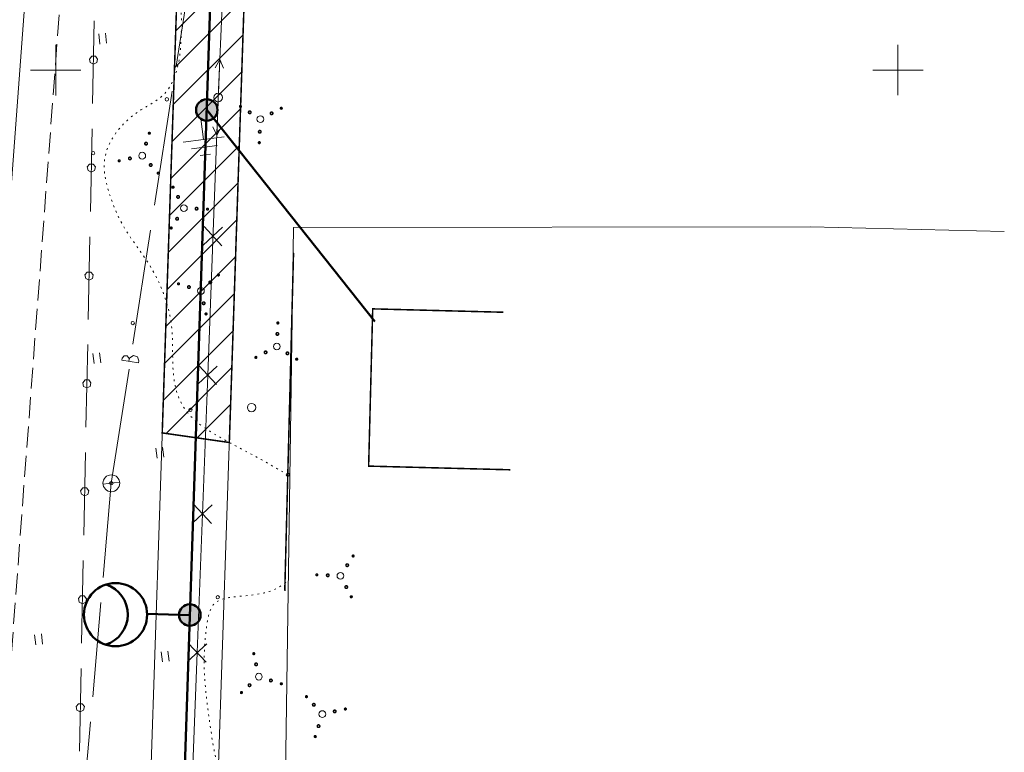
# Model space of a CAD drawing. Header units: millimetres. Extents: x 0 to 1188, y 0 to 841.
# Tile 44 of 76: x 684 to 800, y 141 to 228. Entities that reach past the tile are written whole.
import ezdxf

# ---------------------------------------------------------------- set-up
doc = ezdxf.new("R2010")
doc.units = ezdxf.units.MM
for name, pattern in [('K5LT32789', [0]), ('K5LT32797', [0]), ('K5LT32809', [0]), ('K5LT32813', [0]), ('K5LT32814', [0]), ('K5LT32815', [3.5, 2.5, -1]), ('K5LT32816', [3.2000000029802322, 3, -0.2000000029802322]), ('K5LT32817', [0.7000000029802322, 0.2000000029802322, -0.5]), ('K5LT32819', [0]), ('K5LT32822', [0]), ('K5LT32827', [0]), ('K5LT_BASIC', [0]), ('K5LT_THIN', [0])]:
    doc.linetypes.add(name, pattern=pattern)
doc.layers.add('Системный слой', color=7, linetype='Continuous')

# ---------------------------------------------------------------- blocks, each defined once
blk = doc.blocks.new('U561')
at = {"layer": 'Системный слой', "color": 7, "linetype": 'K5LT32813', "lineweight": 18}
for p, q in [((707.1277889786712, 218.9880703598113), (707.9365191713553, 237.536134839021)), ((705.8837937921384, 186.0291816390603), (707.1277889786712, 218.9880703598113)), ((705.3631770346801, 201.4491278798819), (707.6484057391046, 203.568124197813)), ((707.5652895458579, 201.3660116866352), (705.4462932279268, 203.6512403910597)), ((704.7411794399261, 184.9696834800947), (707.0264081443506, 187.0886797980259)), ((706.943291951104, 184.886567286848), (704.8242956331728, 187.1717959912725)), ((705.2617961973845, 169.5497372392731), (705.8837937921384, 186.0291816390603)), ((706.32129435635, 168.4071228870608), (704.2022980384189, 170.6923515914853)), ((704.1191818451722, 168.4902390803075), (706.4044105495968, 170.6092353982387)), ((704.6397986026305, 153.0702928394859), (705.2617961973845, 169.5497372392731)), ((703.4971842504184, 152.0107946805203), (705.7824129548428, 154.1297909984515)), ((705.6992967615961, 151.9276784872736), (703.580300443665, 154.2129071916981)), ((704.0178010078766, 136.5908484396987), (704.6397986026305, 153.0702928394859))]:
    blk.add_line(p, q, dxfattribs=at)
blk = doc.blocks.new('U564')
at = {"layer": 'Системный слой', "color": 5, "linetype": 'K5LT32819', "lineweight": 18, "true_color": 0x0000ff}
for p, q in [((702.1384971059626, 222.7010918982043), (704.2430651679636, 236.2445444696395)), ((699.5732763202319, 206.1932171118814), (701.6778443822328, 219.7366696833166)), ((697.008055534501, 189.6853423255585), (699.1126235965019, 203.2287948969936)), ((695.7374356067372, 188.0210648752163), (695.9710482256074, 188.3053335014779)), ((695.9710482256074, 188.3053335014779), (696.3389257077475, 188.2982871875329)), ((696.3389257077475, 188.2982871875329), (696.5614812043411, 188.0052811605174)), ((697.0729117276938, 188.3580314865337), (696.6466461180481, 188.0877207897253)), ((697.5492827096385, 188.1911753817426), (697.0729117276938, 188.3580314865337)), ((695.7374356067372, 188.0210648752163), (695.6996261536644, 187.7777510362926)), ((696.6877668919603, 187.6242001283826), (695.6996261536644, 187.7777510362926)), ((696.5669049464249, 187.872892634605), (696.5320205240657, 187.6484021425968)), ((696.5614812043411, 188.0052811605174), (696.5669049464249, 187.872892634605)), ((696.6466461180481, 188.0877207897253), (696.5669049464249, 187.872892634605)), ((696.6877668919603, 187.6242001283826), (697.6759076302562, 187.4706492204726)), ((697.7137170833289, 187.7139630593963), (697.5492827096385, 188.1911753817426)), ((697.7137170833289, 187.7139630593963), (697.6759076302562, 187.4706492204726)), ((694.4428347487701, 173.1774675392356), (696.547402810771, 186.7209201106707)), ((693.4689453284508, 162.0026855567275), (694.4428344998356, 173.1774646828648)), ((692.2345915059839, 147.8392347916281), (693.2084806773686, 159.0140139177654)), ((691.0002376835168, 133.6757840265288), (691.9741268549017, 144.850563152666))]:
    blk.add_line(p, q, dxfattribs=at)
blk = doc.blocks.new('U570')
at = {"layer": 'Системный слой', "color": 6, "linetype": 'K5LT32822', "lineweight": 18, "true_color": 0xff00ff}
for p, q in [((692.4229637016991, 228.0834863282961), (692.2216359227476, 218.2683140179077)), ((692.1119947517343, 223.8914934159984), (691.8400656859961, 223.5508255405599)), ((691.8400656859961, 223.5508255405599), (691.9387583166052, 223.1262554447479)), ((692.5478793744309, 223.8893514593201), (692.1119947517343, 223.8914934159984)), ((692.8164472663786, 223.5460275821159), (692.5478793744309, 223.8893514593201)), ((692.7135868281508, 223.1224479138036), (692.8164472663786, 223.5460275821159)), ((691.9387583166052, 223.1262554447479), (692.3174719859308, 222.9405330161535)), ((692.3174719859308, 222.9405330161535), (692.7135868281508, 223.1224479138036)), ((692.160113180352, 215.2689449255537), (691.9587854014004, 205.4537726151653)), ((691.8491442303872, 211.076952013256), (691.577215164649, 210.7362841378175)), ((691.577215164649, 210.7362841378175), (691.6759077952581, 210.3117140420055)), ((692.2850288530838, 211.0748100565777), (691.8491442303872, 211.076952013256)), ((692.5535967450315, 210.7314861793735), (692.2850288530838, 211.0748100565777)), ((692.4507363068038, 210.3079065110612), (692.5535967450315, 210.7314861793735)), ((691.6759077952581, 210.3117140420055), (692.0546214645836, 210.1259916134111)), ((692.0546214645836, 210.1259916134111), (692.4507363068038, 210.3079065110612)), ((691.8972626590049, 202.4544035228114), (691.6959348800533, 192.639231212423)), ((691.5862937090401, 198.2624106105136), (691.3143646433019, 197.9217427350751)), ((691.3143646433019, 197.9217427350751), (691.413057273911, 197.4971726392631)), ((692.0221783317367, 198.2602686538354), (691.5862937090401, 198.2624106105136)), ((692.2907462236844, 197.9169447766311), (692.0221783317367, 198.2602686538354)), ((692.1878857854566, 197.4933651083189), (692.2907462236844, 197.9169447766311)), ((691.413057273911, 197.4971726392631), (691.7917709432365, 197.3114502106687)), ((691.7917709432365, 197.3114502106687), (692.1878857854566, 197.4933651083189)), ((691.6344121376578, 189.639862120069), (691.4330843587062, 179.8246898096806)), ((691.323443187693, 185.4478692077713), (691.0515141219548, 185.1072013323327)), ((691.0515141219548, 185.1072013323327), (691.1502067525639, 184.6826312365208)), ((691.7593278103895, 185.445727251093), (691.323443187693, 185.4478692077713)), ((692.0278957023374, 185.1024033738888), (691.7593278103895, 185.445727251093)), ((691.9250352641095, 184.6788237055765), (692.0278957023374, 185.1024033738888)), ((691.1502067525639, 184.6826312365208), (691.5289204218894, 184.4969088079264)), ((691.5289204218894, 184.4969088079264), (691.9250352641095, 184.6788237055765)), ((691.3715616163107, 176.8253207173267), (691.1702338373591, 167.0101484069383)), ((691.0605926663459, 172.633327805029), (690.7886636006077, 172.2926599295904)), ((690.7886636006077, 172.2926599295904), (690.8873562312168, 171.8680898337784)), ((690.8873562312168, 171.8680898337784), (691.2660699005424, 171.682367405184)), ((691.4964772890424, 172.6311858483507), (691.0605926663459, 172.633327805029)), ((691.2660699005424, 171.682367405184), (691.6621847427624, 171.8642823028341)), ((691.7650451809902, 172.2878619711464), (691.4964772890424, 172.6311858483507)), ((691.6621847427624, 171.8642823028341), (691.7650451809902, 172.2878619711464)), ((691.1087110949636, 164.0107793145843), (690.907383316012, 154.1956070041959)), ((690.7977421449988, 159.8187864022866), (690.5258130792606, 159.478118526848)), ((690.5258130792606, 159.478118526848), (690.6245057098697, 159.0535484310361)), ((690.6245057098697, 159.0535484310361), (691.0032193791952, 158.8678260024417)), ((691.2336267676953, 159.8166444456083), (690.7977421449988, 159.8187864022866)), ((691.0032193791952, 158.8678260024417), (691.3993342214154, 159.0497409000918)), ((691.5021946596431, 159.4733205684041), (691.2336267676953, 159.8166444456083)), ((691.3993342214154, 159.0497409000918), (691.5021946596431, 159.4733205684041)), ((690.8458605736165, 151.196237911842), (690.6445327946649, 141.3810656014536)), ((690.5348916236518, 147.0042449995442), (690.2629625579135, 146.6635771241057)), ((690.2629625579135, 146.6635771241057), (690.3616551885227, 146.2390070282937)), ((690.3616551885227, 146.2390070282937), (690.7403688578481, 146.0532845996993)), ((690.9707762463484, 147.002103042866), (690.5348916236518, 147.0042449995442)), ((690.7403688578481, 146.0532845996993), (691.1364837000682, 146.2351994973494)), ((691.239344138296, 146.6587791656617), (690.9707762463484, 147.002103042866)), ((691.1364837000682, 146.2351994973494), (691.239344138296, 146.6587791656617))]:
    blk.add_line(p, q, dxfattribs=at)
blk = doc.blocks.new('U629')
at = {"layer": 'Системный слой'}
h = blk.add_hatch(color=7, dxfattribs=at)
h.paths.add_polyline_path([(705.7758990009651, 217.502628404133), (705.2556285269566, 218.6666488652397), (705.1979891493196, 218.6391341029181), (705.1417999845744, 218.6087673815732), (705.0872020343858, 218.575624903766), (705.0343323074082, 218.5397898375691), (704.9833234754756, 218.5013521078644), (704.934303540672, 218.4604081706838), (704.8873955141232, 218.4170607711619), (704.8427171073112, 218.3714186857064), (704.8003804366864, 218.3235964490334), (704.7604917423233, 218.2737140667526), (704.7231511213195, 218.2218967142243), (704.688452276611, 218.1682744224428), (704.6564822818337, 218.1129817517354), (704.6273213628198, 218.0561574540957), (704.6010426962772, 217.9979441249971), (704.5777122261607, 217.938487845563), (704.5573884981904, 217.8779378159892), (704.5401225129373, 217.816445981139), (704.5259575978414, 217.7541666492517), (704.5149292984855, 217.6912561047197), (704.5070652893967, 217.6278722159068), (704.5023853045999, 217.5641740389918), (704.5009010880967, 217.5003214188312), (704.5026163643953, 217.4364745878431), (704.5075268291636, 217.3727937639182), (704.5156201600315, 217.3094387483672), (704.5268760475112, 217.2465685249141), (704.5412662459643, 217.1843408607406), (704.5587546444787, 217.1229119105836), (704.579297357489, 217.0624358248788), (704.602842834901, 217.0030643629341), (704.6293319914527, 216.9449465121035), (704.6586983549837, 216.8882281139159), (704.6908682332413, 216.8330514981), (704.7257608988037, 216.7795551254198), (704.7632887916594, 216.7278732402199), (704.8033577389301, 216.6781355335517), (704.8458671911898, 216.6304668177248), (704.8907104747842, 216.5849867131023), (704.9377750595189, 216.5418093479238), (704.9869428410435, 216.5010430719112), (705.0380904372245, 216.4627901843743), (705.0910894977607, 216.4271466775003), (705.1458070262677, 216.3942019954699), (705.2021057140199, 216.364038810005), (705.2598442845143, 216.3367328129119), (705.318877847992, 216.3123525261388), (705.3790582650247, 216.2909591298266), (705.4402345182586, 216.272606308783), (705.5022530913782, 216.2573401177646), (705.5649583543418, 216.2451988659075), (705.6281929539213, 216.2362130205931), (705.6917982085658, 216.2304051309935), (705.7556145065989, 216.2277897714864), (705.8194817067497, 216.2283735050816), (705.8832395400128, 216.2321548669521), (705.9467280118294, 216.2391243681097), (706.0097878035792, 216.249264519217), (706.0722606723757, 216.2625498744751), (706.1339898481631, 216.2789470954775), (706.1948204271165, 216.2984150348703), (706.2545997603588, 216.3209048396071), (706.2919037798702, 216.3367107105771)])
h.paths.add_polyline_path([(706.4680810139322, 218.5733800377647), (706.4135911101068, 218.6066998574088), (706.3575009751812, 218.6372491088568), (706.2999513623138, 218.6649511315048), (706.2410866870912, 218.6897364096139), (706.1810546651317, 218.7115427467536), (706.1200059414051, 218.7303154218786), (706.0580937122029, 218.746007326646), (705.9954733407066, 218.7585790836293), (705.9323019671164, 218.7679991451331), (705.8687381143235, 218.7742438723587), (705.80494129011, 218.7772975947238), (705.7410715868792, 218.7771526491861), (705.6772892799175, 218.7738093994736), (705.6137544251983, 218.7672762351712), (705.5506264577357, 218.7575695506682), (705.488063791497, 218.744713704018), (705.4262234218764, 218.7287409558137), (705.3652605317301, 218.709691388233), (705.3053281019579, 218.6876128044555), (705.2556711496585, 218.6666679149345), (705.7758990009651, 217.502628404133), (706.2919037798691, 216.3367107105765), (706.349643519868, 216.3640142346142), (706.4059434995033, 216.3941750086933), (706.4606624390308, 216.427117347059), (706.5136630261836, 216.4627585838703), (706.5648122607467, 216.5010092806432), (706.6139817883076, 216.5417734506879), (706.661048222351, 216.5849487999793), (706.705893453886, 216.6304269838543), (706.74840494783, 216.6780938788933), (706.7884760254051, 216.7278298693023), (706.8260061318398, 216.7795101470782), (706.8609010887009, 216.8330050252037), (706.8930733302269, 216.8881802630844), (706.922442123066, 216.9448974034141), (706.948933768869, 217.0030141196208), (706.9724817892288, 217.0623845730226), (706.9930270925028, 217.1228597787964), (707.0105181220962, 217.1842879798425), (707.0249109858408, 217.2465150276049), (707.0361695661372, 217.3093847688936), (707.0442656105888, 217.3727394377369), (707.0491788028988, 217.4364200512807), (707.0508968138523, 217.5002668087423), (707.0494153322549, 217.5641194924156), (707.0447380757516, 217.627817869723), (707.036876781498, 217.6912020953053), (707.025851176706, 217.7541131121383), (707.0116889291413, 217.8163930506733), (706.9944255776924, 217.8778856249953), (706.9741044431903, 217.9384365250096), (706.9507765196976, 217.9978938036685), (706.924500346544, 218.0561082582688), (706.8953418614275, 218.1129338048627), (706.8633742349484, 218.1682278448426), (706.8286776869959, 218.221851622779), (706.7913392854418, 218.2736705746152), (706.7514527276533, 218.3235546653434), (706.7091181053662, 218.3713787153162), (706.6644416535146, 218.4170227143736), (706.6175354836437, 218.4603721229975), (706.5685173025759, 218.5013181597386), (706.517510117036, 218.5397580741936)])
at = {"layer": 'Системный слой', "color": 7, "linetype": 'K5LT_BASIC', "lineweight": 50}
blk.add_circle((705.7758990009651, 217.502628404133), 1.275, dxfattribs=at)
blk = doc.blocks.new('U699')
at = {"layer": 'Системный слой'}
h = blk.add_hatch(color=7, dxfattribs=at)
h.paths.add_polyline_path([(703.7619924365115, 157.5364364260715), (703.241721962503, 158.7004568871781), (703.184082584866, 158.6729421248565), (703.1278934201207, 158.6425754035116), (703.0732954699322, 158.6094329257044), (703.0204257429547, 158.5735978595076), (702.969416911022, 158.5351601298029), (702.9203969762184, 158.4942161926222), (702.8734889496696, 158.4508687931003), (702.8288105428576, 158.4052267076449), (702.7864738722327, 158.3574044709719), (702.7465851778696, 158.3075220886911), (702.7092445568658, 158.2557047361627), (702.6745457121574, 158.2020824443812), (702.6425757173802, 158.1467897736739), (702.6134147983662, 158.0899654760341), (702.5871361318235, 158.0317521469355), (702.5638056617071, 157.9722958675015), (702.5434819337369, 157.9117458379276), (702.5262159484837, 157.8502540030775), (702.5120510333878, 157.7879746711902), (702.501022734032, 157.7250641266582), (702.4931587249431, 157.6616802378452), (702.4884787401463, 157.5979820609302), (702.486994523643, 157.5341294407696), (702.4887097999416, 157.4702826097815), (702.49362026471, 157.4066017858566), (702.5017135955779, 157.3432467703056), (702.5129694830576, 157.2803765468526), (702.5273596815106, 157.2181488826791), (702.5448480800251, 157.156719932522), (702.5653907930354, 157.0962438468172), (702.5889362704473, 157.0368723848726), (702.615425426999, 156.9787545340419), (702.6447917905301, 156.9220361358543), (702.6769616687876, 156.8668595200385), (702.7118543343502, 156.8133631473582), (702.7493822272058, 156.7616812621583), (702.7894511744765, 156.7119435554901), (702.8319606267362, 156.6642748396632), (702.8768039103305, 156.6187947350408), (702.9238684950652, 156.5756173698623), (702.9730362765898, 156.5348510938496), (703.0241838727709, 156.4965982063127), (703.0771829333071, 156.4609546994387), (703.131900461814, 156.4280100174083), (703.1881991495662, 156.3978468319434), (703.2459377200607, 156.3705408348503), (703.3049712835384, 156.3461605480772), (703.3651517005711, 156.3247671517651), (703.426327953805, 156.3064143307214), (703.4883465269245, 156.2911481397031), (703.5510517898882, 156.2790068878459), (703.6142863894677, 156.2700210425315), (703.6778916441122, 156.2642131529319), (703.7417079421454, 156.2615977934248), (703.8055751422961, 156.2621815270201), (703.8693329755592, 156.2659628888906), (703.9328214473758, 156.2729323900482), (703.9958812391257, 156.2830725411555), (704.0583541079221, 156.2963578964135), (704.1200832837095, 156.3127551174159), (704.1809138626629, 156.3322230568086), (704.2406931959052, 156.3547128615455), (704.2779972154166, 156.3705187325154)])
h.paths.add_polyline_path([(704.4541744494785, 158.6071880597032), (704.3996845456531, 158.6405078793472), (704.3435944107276, 158.6710571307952), (704.2860447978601, 158.6987591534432), (704.2271801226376, 158.7235444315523), (704.167148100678, 158.745350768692), (704.1060993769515, 158.764123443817), (704.0441871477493, 158.7798153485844), (703.981566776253, 158.7923871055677), (703.9183954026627, 158.8018071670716), (703.8548315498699, 158.8080518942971), (703.7910347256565, 158.8111056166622), (703.7271650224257, 158.8109606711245), (703.6633827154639, 158.807617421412), (703.5998478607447, 158.8010842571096), (703.5367198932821, 158.7913775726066), (703.4741572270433, 158.7785217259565), (703.4123168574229, 158.7625489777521), (703.3513539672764, 158.7434994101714), (703.2914215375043, 158.721420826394), (703.2417645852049, 158.7004759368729), (703.7619924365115, 157.5364364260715), (704.2779972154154, 156.3705187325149), (704.3357369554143, 156.3978222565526), (704.3920369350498, 156.4279830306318), (704.4467558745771, 156.4609253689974), (704.49975646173, 156.4965666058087), (704.5509056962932, 156.5348173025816), (704.600075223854, 156.5755814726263), (704.6471416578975, 156.6187568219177), (704.6919868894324, 156.6642350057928), (704.7344983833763, 156.7119019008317), (704.7745694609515, 156.7616378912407), (704.8120995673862, 156.8133181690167), (704.8469945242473, 156.8668130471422), (704.8791667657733, 156.9219882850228), (704.9085355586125, 156.9787054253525), (704.9350272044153, 157.0368221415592), (704.9585752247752, 157.096192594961), (704.9791205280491, 157.1566678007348), (704.9966115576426, 157.2180960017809), (705.0110044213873, 157.2803230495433), (705.0222630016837, 157.343192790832), (705.0303590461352, 157.4065474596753), (705.0352722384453, 157.4702280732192), (705.0369902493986, 157.5340748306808), (705.0355087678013, 157.597927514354), (705.030831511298, 157.6616258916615), (705.0229702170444, 157.7250101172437), (705.0119446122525, 157.7879211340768), (704.9977823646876, 157.8502010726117), (704.9805190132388, 157.9116936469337), (704.9601978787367, 157.972244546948), (704.9368699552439, 158.0317018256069), (704.9105937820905, 158.0899162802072), (704.8814352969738, 158.1467418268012), (704.8494676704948, 158.202035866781), (704.8147711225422, 158.2556596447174), (704.7774327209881, 158.3074785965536), (704.7375461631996, 158.3573626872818), (704.6952115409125, 158.4051867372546), (704.6505350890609, 158.450830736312), (704.6036289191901, 158.494180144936), (704.5546107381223, 158.5351261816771), (704.5036035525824, 158.573566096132)])
at = {"layer": 'Системный слой', "color": 7, "linetype": 'K5LT_BASIC', "lineweight": 50}
blk.add_circle((703.7619924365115, 157.5364364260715), 1.275, dxfattribs=at)
blk = doc.blocks.new('U731')
at = {"layer": 'Системный слой', "color": 7, "linetype": 'K5LT_THIN', "lineweight": 18}
for p, q in [((705.0837169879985, 216.4318767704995), (705.3871681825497, 213.9974170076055)), ((705.3871681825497, 213.9974170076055), (702.9527084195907, 213.6939658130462)), ((705.3871681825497, 213.9974170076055), (707.8216279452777, 214.300868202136)), ((705.5009623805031, 213.0844945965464), (703.9794250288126, 212.8948375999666)), ((705.5009623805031, 213.0844945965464), (707.0224997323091, 213.2741515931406)), ((705.6147565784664, 212.1715721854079), (705.0061416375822, 212.0957093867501)), ((705.6147565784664, 212.1715721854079), (706.2233715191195, 212.2474349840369))]:
    blk.add_line(p, q, dxfattribs=at)
blk = doc.blocks.new('U740')
at = {"layer": 'Системный слой', "color": 7, "linetype": 'K5LT32797', "lineweight": 18}
blk.add_line((693.4505139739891, 173.0537764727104), (695.4351555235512, 173.301158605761), dxfattribs=at)
blk.add_circle((694.4428347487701, 173.1774675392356), 0.9999999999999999, dxfattribs=at)
blk = doc.blocks.new('U798')
at = {"layer": 'Системный слой', "color": 7, "linetype": 'K5LT32797', "lineweight": 18}
blk.add_circle((707.1277889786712, 218.9880703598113), 0.4999999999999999, dxfattribs=at)
blk = doc.blocks.new('U799')
at = {"layer": 'Системный слой', "color": 7, "linetype": 'K5LT32797', "lineweight": 18}
for p, q in [((707.3238111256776, 223.4837989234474), (706.780725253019, 222.5065283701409)), ((707.1495692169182, 219.4875957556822), (707.3238111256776, 223.4837989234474)), ((707.3238111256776, 223.4837989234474), (707.7797760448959, 222.4629678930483))]:
    blk.add_line(p, q, dxfattribs=at)
blk = doc.blocks.new('U800')
at = {"layer": 'Системный слой', "color": 7, "linetype": 'K5LT32797', "lineweight": 18}
for p, q in [((707.1089304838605, 218.4884261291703), (706.9580625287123, 214.4912722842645)), ((706.9580625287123, 214.4912722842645), (706.4961352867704, 215.5094192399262)), ((706.9580625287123, 214.4912722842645), (707.4954237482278, 215.4717022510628))]:
    blk.add_line(p, q, dxfattribs=at)
blk = doc.blocks.new('U863')
at = {"layer": 'Системный слой', "color": 7, "linetype": 'K5LT32797', "lineweight": 18}
blk.add_circle((711.0945362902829, 182.1604512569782), 0.4999999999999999, dxfattribs=at)
blk = doc.blocks.new('U884')
at = {"layer": 'Системный слой', "color": 7, "linetype": 'K5LT32789', "const_width": 0.18}
for points in [[(711.42334002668, 152.8753627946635, 0.9999999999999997), (711.2883650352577, 153.0229492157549, 0.9999999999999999)], [(711.7372244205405, 151.5690091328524, 0.9999999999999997), (711.5347619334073, 151.7903887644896, 0.9999999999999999)], [(713.4906009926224, 149.6518052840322, 0.9999999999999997), (713.2881385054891, 149.8731849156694, 0.9999999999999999)], [(709.9605099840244, 148.2514977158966, 0.9999999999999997), (709.8255349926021, 148.3990841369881, 0.9999999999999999)], [(710.9535654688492, 149.0919385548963, 0.9999999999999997), (710.7511029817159, 149.3133181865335, 0.9999999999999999)], [(714.6963096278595, 149.2965822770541, 0.9999999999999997), (714.5613346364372, 149.4441686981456, 0.9999999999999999)]]:
    blk.add_lwpolyline(points, format="xyb", close=True, dxfattribs=at)
at = {"layer": 'Системный слой', "color": 7, "linetype": 'K5LT32797', "lineweight": 18}
blk.add_circle((711.9592323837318, 150.2149408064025), 0.4, dxfattribs=at)
blk = doc.blocks.new('U885')
at = {"layer": 'Системный слой', "color": 7, "linetype": 'K5LT32789', "const_width": 0.18}
for points in [[(722.4419505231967, 163.2996288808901, 0.9999999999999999), (722.4553269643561, 163.5993305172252, 0.9999999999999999)], [(723.1437322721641, 164.4453101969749, 0.9999999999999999), (723.1526498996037, 164.6451112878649, 0.9999999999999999)], [(718.8397888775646, 162.2101208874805, 0.9999999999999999), (718.8487065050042, 162.4099219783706, 0.9999999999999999)], [(720.1362665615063, 162.1022060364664, 0.9999999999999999), (720.1496430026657, 162.4019076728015, 0.9999999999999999)], [(722.3261071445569, 160.7041365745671, 0.9999999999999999), (722.3394835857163, 161.0038382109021, 0.9999999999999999)], [(722.9274912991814, 159.6003912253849, 0.9999999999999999), (722.936408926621, 159.8001923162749, 0.9999999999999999)]]:
    blk.add_lwpolyline(points, format="xyb", close=True, dxfattribs=at)
at = {"layer": 'Системный слой', "color": 7, "linetype": 'K5LT32797', "lineweight": 18}
blk.add_circle((721.6414629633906, 162.1851746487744), 0.4, dxfattribs=at)
blk = doc.blocks.new('U886')
at = {"layer": 'Системный слой', "color": 7, "linetype": 'K5LT32789', "const_width": 0.18}
for points in [[(717.5334257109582, 147.7715699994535, 1), (717.6810121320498, 147.9065449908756, 0.9999999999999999)], [(718.3738665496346, 146.7785145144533, 1), (718.5952461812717, 146.9809770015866, 0.9999999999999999)], [(720.8509371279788, 145.9948555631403, 1), (721.0723167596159, 146.1973180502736, 0.9999999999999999)], [(722.1572907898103, 146.3087399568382, 1), (722.3048772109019, 146.4437149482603, 0.9999999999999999)], [(718.9337332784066, 144.2414789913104, 1), (719.1551129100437, 144.4439414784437, 0.9999999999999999)], [(718.5785102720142, 143.0357703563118, 1), (718.7260966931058, 143.1707453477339, 0.9999999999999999)]]:
    blk.add_lwpolyline(points, format="xyb", close=True, dxfattribs=at)
at = {"layer": 'Системный слой', "color": 7, "linetype": 'K5LT32797', "lineweight": 18}
blk.add_circle((719.4968688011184, 145.7728475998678), 0.4, dxfattribs=at)
blk = doc.blocks.new('U887')
at = {"layer": 'Системный слой', "color": 7, "linetype": 'K5LT32789', "const_width": 0.18}
for points in [[(714.1155345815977, 192.2171681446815, 0.9999999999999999), (714.3153356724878, 192.2082505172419, 1.000000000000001)], [(714.0076197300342, 190.9206904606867, 0.9999999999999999), (714.3073213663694, 190.9073140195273, 1.000000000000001)], [(711.5058049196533, 188.1294657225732, 0.9999999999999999), (711.7056060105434, 188.1205480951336, 1.000000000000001)], [(712.6095502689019, 188.7308498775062, 0.9999999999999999), (712.909251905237, 188.7174734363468, 1.000000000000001)], [(715.2050425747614, 188.6150064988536, 0.9999999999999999), (715.5047442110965, 188.6016300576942, 1.000000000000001)], [(716.350723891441, 187.9132247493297, 0.9999999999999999), (716.5505249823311, 187.9043071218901, 1.000000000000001)]]:
    blk.add_lwpolyline(points, format="xyb", close=True, dxfattribs=at)
at = {"layer": 'Системный слой', "color": 7, "linetype": 'K5LT32797', "lineweight": 18}
blk.add_circle((714.0905883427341, 189.4154940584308), 0.4, dxfattribs=at)
blk = doc.blocks.new('U888')
at = {"layer": 'Системный слой', "color": 7, "linetype": 'K5LT32789', "const_width": 0.18}
for points in [[(707.0822254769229, 197.9831954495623, 0.9999999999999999), (707.2172004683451, 197.8356090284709, 1)], [(702.3464258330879, 196.9381108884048, 0.9999999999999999), (702.4814008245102, 196.7905244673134, 1)], [(703.5521344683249, 196.5828878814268, 0.9999999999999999), (703.7545969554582, 196.3615082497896, 1)], [(706.089169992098, 197.1427546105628, 0.9999999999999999), (706.2916324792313, 196.9213749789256, 1)], [(705.3055110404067, 194.6656840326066, 0.9999999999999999), (705.50797352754, 194.4443044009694, 1)], [(705.6193954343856, 193.3593303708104, 0.9999999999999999), (705.7543704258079, 193.2117439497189, 1)]]:
    blk.add_lwpolyline(points, format="xyb", close=True, dxfattribs=at)
at = {"layer": 'Системный слой', "color": 7, "linetype": 'K5LT32797', "lineweight": 18}
blk.add_circle((705.0835030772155, 196.0197523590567), 0.4, dxfattribs=at)
blk = doc.blocks.new('U889')
at = {"layer": 'Системный слой', "color": 7, "linetype": 'K5LT32789', "const_width": 0.18}
for points in [[(701.7747718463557, 208.4328811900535, 0.9999999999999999), (701.7658542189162, 208.2330800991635, 1)], [(702.3761560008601, 207.3291358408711, 0.9999999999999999), (702.3627795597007, 207.029434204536, 1)], [(704.5659965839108, 205.9310663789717, 0.9999999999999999), (704.5526201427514, 205.6313647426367, 1)], [(705.8624742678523, 205.8231515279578, 0.9999999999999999), (705.8535566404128, 205.6233504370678, 1)], [(702.2603126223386, 204.7336435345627, 0.9999999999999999), (702.2469361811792, 204.4339418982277, 1)], [(701.5585308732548, 203.5879622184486, 0.9999999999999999), (701.5496132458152, 203.3881611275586, 1)]]:
    blk.add_lwpolyline(points, format="xyb", close=True, dxfattribs=at)
at = {"layer": 'Системный слой', "color": 7, "linetype": 'K5LT32797', "lineweight": 18}
blk.add_circle((703.0608001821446, 205.8480977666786), 0.4, dxfattribs=at)
blk = doc.blocks.new('U890')
at = {"layer": 'Системный слой', "color": 7, "linetype": 'K5LT32789', "const_width": 0.18}
for points in [[(699.0303845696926, 214.8105360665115, 0.9999999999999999), (698.8827981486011, 214.6755610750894, 1)], [(698.6751615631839, 213.6048274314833, 0.9999999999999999), (698.4537819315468, 213.40236494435, 1)], [(695.4516040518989, 211.53756646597, 0.9999999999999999), (695.3040176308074, 211.4025914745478, 1)], [(696.75795771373, 211.8514508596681, 0.9999999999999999), (696.5365780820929, 211.6489883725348, 1)], [(699.2350282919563, 211.0677919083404, 0.9999999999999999), (699.0136486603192, 210.8653294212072, 1)], [(700.0754691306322, 210.0747364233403, 0.9999999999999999), (699.9278827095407, 209.9397614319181, 1)]]:
    blk.add_lwpolyline(points, format="xyb", close=True, dxfattribs=at)
at = {"layer": 'Системный слой', "color": 7, "linetype": 'K5LT32797', "lineweight": 18}
blk.add_circle((698.1120260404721, 212.0734588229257), 0.4, dxfattribs=at)
blk = doc.blocks.new('U891')
at = {"layer": 'Системный слой', "color": 7, "linetype": 'K5LT32789', "const_width": 0.18}
for points in [[(709.876020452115, 217.9191330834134, 0.9999999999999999), (709.6762193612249, 217.9280507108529, 0.9999999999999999)], [(711.0217017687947, 217.2173513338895, 0.9999999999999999), (710.7220001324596, 217.2307277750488, 0.9999999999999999)], [(714.7209394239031, 217.7028921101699, 0.9999999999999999), (714.521138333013, 217.7118097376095, 0.9999999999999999)], [(713.6171940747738, 217.1015079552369, 0.9999999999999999), (713.3174924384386, 217.1148843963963, 0.9999999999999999)], [(712.2191246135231, 214.9116673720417, 0.9999999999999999), (711.919422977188, 214.9250438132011, 0.9999999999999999)], [(712.1112097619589, 213.6151896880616, 0.9999999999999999), (711.9114086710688, 213.6241073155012, 0.9999999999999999)]]:
    blk.add_lwpolyline(points, format="xyb", close=True, dxfattribs=at)
at = {"layer": 'Системный слой', "color": 7, "linetype": 'K5LT32797', "lineweight": 18}
blk.add_circle((712.1361560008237, 216.4168637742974), 0.4, dxfattribs=at)
blk = doc.blocks.new('U1019')
at = {"layer": 'Системный слой', "color": 7, "linetype": 'K5LT32797', "lineweight": 18}
for p, q in [((700.5041217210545, 151.9624882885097), (700.3556924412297, 153.1532732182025)), ((701.2979783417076, 152.0614411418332), (701.1495490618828, 153.2522260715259))]:
    blk.add_line(p, q, dxfattribs=at)
blk = doc.blocks.new('U1020')
at = {"layer": 'Системный слой', "color": 7, "linetype": 'K5LT32797', "lineweight": 18}
for p, q in [((685.4869508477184, 153.9944217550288), (685.3385215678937, 155.1852066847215)), ((686.2808074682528, 154.0933746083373), (686.132378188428, 155.2841595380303))]:
    blk.add_line(p, q, dxfattribs=at)
blk = doc.blocks.new('U1021')
at = {"layer": 'Системный слой', "color": 7, "linetype": 'K5LT32797', "lineweight": 18}
for p, q in [((699.8743886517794, 176.1742269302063), (699.7259593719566, 177.3650118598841)), ((700.6682452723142, 176.2731797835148), (700.5198159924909, 177.4639647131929))]:
    blk.add_line(p, q, dxfattribs=at)
blk = doc.blocks.new('U1022')
at = {"layer": 'Системный слой', "color": 7, "linetype": 'K5LT32797', "lineweight": 18}
for p, q in [((692.3974576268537, 187.3873741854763), (692.2490283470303, 188.5781591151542)), ((693.1913142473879, 187.4863270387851), (693.0428849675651, 188.6771119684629))]:
    blk.add_line(p, q, dxfattribs=at)
blk = doc.blocks.new('U1029')
at = {"layer": 'Системный слой', "color": 7, "linetype": 'K5LT32797', "lineweight": 18}
for p, q in [((693.0947987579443, 225.3342612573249), (692.9463694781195, 226.5250461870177)), ((693.888655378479, 225.4332141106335), (693.7402260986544, 226.6239990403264))]:
    blk.add_line(p, q, dxfattribs=at)
blk = doc.blocks.new('U1317')
at = {"layer": 'Системный слой', "color": 7, "linetype": 'K5LT_BASIC', "lineweight": 50}
blk.add_line((698.6941962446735, 157.6575984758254), (703.7619924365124, 157.5364364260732), dxfattribs=at)
blk.add_circle((694.9450566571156, 157.5772718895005), 3.750000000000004, dxfattribs=at)
blk.add_arc((692.6508849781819, 157.5945665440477), 3.750000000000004, 287.3802958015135, 71.75587006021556, dxfattribs=at)

msp = doc.modelspace()

# ---------------------------------------------------------------- hatches: boundary and pattern name
at = {"layer": 'Системный слой'}
h = msp.add_hatch(dxfattribs=at)
h.set_pattern_fill('Металл', angle=45, style=0, pattern_type=0)
h.set_pattern_definition([(45, (0, 0), (-2.121320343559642, 2.121320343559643), [])])
h.paths.add_polyline_path([(708.4520834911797, 178.0174762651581), (711.6474120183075, 273.1617532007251), (703.6133783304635, 272.2826625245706), (700.4858951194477, 179.1585514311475)])

# ---------------------------------------------------------------- linework, layer by layer
at = {"layer": 'Системный слой', "color": 1, "linetype": 'K5LT32809', "lineweight": 18, "true_color": 0xff0000}
for p, q in [((697.0881893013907, 77.98827721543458), (719.7503553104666, 752.7781714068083)), ((705.1163296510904, 78.69188753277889), (727.7458475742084, 752.509650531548))]:
    msp.add_line(p, q, dxfattribs=at)
at = {"layer": 'Системный слой', "color": 7, "linetype": 'K5LT_BASIC', "lineweight": 50}
for p, q in [((701.1022594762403, 78.34008237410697), (723.7481014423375, 752.6439109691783)), ((705.7758990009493, 217.5026284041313), (725.7285910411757, 192.4051933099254))]:
    msp.add_line(p, q, dxfattribs=at)
at = {"layer": 'Системный слой', "color": 7, "linetype": 'K5LT32789', "lineweight": 18}
msp.add_line((672.6407914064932, 75.84563388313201), (687.2094068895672, 270.6774817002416), dxfattribs=at)
at = {"layer": 'Системный слой', "color": 7, "linetype": 'K5LT32815', "lineweight": 18}
msp.add_line((676.8404851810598, 76.21370765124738), (691.3029333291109, 269.6257377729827), dxfattribs=at)
at = {"layer": 'Системный слой', "color": 3, "linetype": 'K5LT32814', "lineweight": 18, "true_color": 0x00ff00}
for p, q in [((687.838395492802, 225.2352331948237), (687.8389420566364, 219.2352332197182)), ((787.8383950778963, 225.2443425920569), (787.8389416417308, 219.2443426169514)), ((690.8386687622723, 222.2355064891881), (684.8386687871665, 222.2349599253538)), ((790.8386683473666, 222.2446158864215), (784.8386683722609, 222.2440693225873))]:
    msp.add_line(p, q, dxfattribs=at)
at = {"layer": 'Системный слой', "color": 5, "linetype": 'K5LT32827', "lineweight": 18, "true_color": 0x0000ff}
for p, q in [((714.9434889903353, 127.9500741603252), (716.061177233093, 203.548862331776)), ((716.061177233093, 203.548862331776), (777.4410418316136, 203.6417162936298)), ((777.4410418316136, 203.6417162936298), (800.4629833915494, 203.0796699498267))]:
    msp.add_line(p, q, dxfattribs=at)
at = {"layer": 'Системный слой', "color": 3, "linetype": 'K5LT32814', "true_color": 0x00ff00, "const_width": 0.18}
msp.add_lwpolyline([(700.4858951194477, 179.1585514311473), (708.4520834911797, 178.0174762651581), (711.6474120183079, 273.1617532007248), (703.6133783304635, 272.2826625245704)], close=True, dxfattribs=at)
at = {"layer": 'Системный слой', "color": 8, "linetype": 'K5LT32816', "true_color": 0x808080, "const_width": 0.18}
msp.add_lwpolyline([(715.0351376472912, 160.4065365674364), (716.0742419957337, 200.5417349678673)], dxfattribs=at)
at = {"layer": 'Системный слой', "color": 7, "linetype": 'K5LT32789', "const_width": 0.18}
msp.add_lwpolyline([(724.9922223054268, 175.2156620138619), (725.475629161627, 193.8871555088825), (740.9820402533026, 193.4856929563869), (725.475629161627, 193.8871555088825), (724.9922223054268, 175.2156620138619), (741.7986187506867, 174.7805427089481)], dxfattribs=at)
at = {"layer": 'Системный слой', "color": 7, "linetype": 'K5LT32797', "lineweight": 18}
for centre in [(701.032465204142, 218.7666354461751), (692.270172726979, 212.3717100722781), (696.9901486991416, 192.1945842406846), (703.8370194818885, 181.8923679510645), (715.4023286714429, 174.191758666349), (694.4428347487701, 173.1774675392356), (707.0708406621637, 159.6515706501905)]:
    msp.add_circle(centre, 0.2, dxfattribs=at)
at = {"layer": 'Системный слой', "color": 7, "linetype": 'K5LT32817', "lineweight": 18}
for points, knots in [([(714.8087618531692, 174.5206064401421), (713.8319664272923, 175.0903465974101), (711.1473049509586, 176.656241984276), (707.0255167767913, 178.6593551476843), (703.0579470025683, 181.40775997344), (701.4268136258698, 186.098715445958), (702.1907881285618, 192.2259521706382), (699.7091125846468, 198.5143465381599), (695.8325118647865, 203.3323143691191), (694.092255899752, 207.40250299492), (693.0552328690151, 212.8250134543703), (696.393484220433, 216.9266223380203), (702.8081677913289, 219.8941981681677), (702.7750201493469, 229.9131098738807), (702.5943469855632, 238.6908833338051), (703.5917867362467, 247.583596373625), (702.4453370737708, 254.7907463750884), (702.6142024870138, 262.5241581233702), (701.9668245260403, 268.5262552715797), (704.8456314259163, 272.4433928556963), (708.4408051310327, 272.5306356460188), (712.7671758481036, 273.6685384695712), (716.128122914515, 272.6640562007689), (717.925683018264, 272.1268215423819)], [0, 0, 0, 0, 1.692981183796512, 4.653053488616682, 6.953078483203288, 8.627312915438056, 11.79916360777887, 16.06770648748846, 18.27768883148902, 21.06198431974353, 22.65228606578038, 26.30791962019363, 27.80762829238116, 32.97546469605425, 38.60305912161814, 41.90557637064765, 46.18797008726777, 49.45247418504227, 53.64675931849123, 54.6816767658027, 56.26177627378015, 58.64647351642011, 61.38836450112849, 61.38836450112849, 61.38836450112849, 61.38836450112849]), ([(723.8978939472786, 122.5584451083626), (721.5609891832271, 124.3877388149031), (717.3531120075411, 127.6816014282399), (711.3039788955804, 130.7150327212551), (707.3324732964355, 136.8439360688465), (706.2209096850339, 143.689637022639), (705.3160992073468, 151.0439730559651), (705.5748916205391, 155.4604646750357), (706.3389826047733, 159.4692393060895), (710.4597698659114, 159.8159063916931), (713.5731482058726, 160.1215510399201), (715.1908035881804, 161.4504460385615), (715.5058412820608, 161.7092477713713)], [0, 0, 0, 0, 4.465685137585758, 8.041001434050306, 9.850861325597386, 15.18008167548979, 18.27005873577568, 20.83833757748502, 22.10321301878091, 23.69264166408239, 26.19365463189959, 26.79852386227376, 26.79852386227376, 26.79852386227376, 26.79852386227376])]:
    msp.add_open_spline(points, degree=3, knots=knots, dxfattribs=at)

# ---------------------------------------------------------------- block references
at = {"layer": 'Системный слой'}
for name in ['U561', 'U570', 'U564', 'U1029', 'U799', 'U629', 'U798', 'U800', 'U891', 'U731', 'U890', 'U889', 'U888', 'U887', 'U1022', 'U863', 'U1021', 'U740', 'U885', 'U1317', 'U699', 'U1020', 'U1019', 'U884', 'U886']:
    msp.add_blockref(name, (0, 0), dxfattribs=at)

doc.saveas('drawing.dxf')
